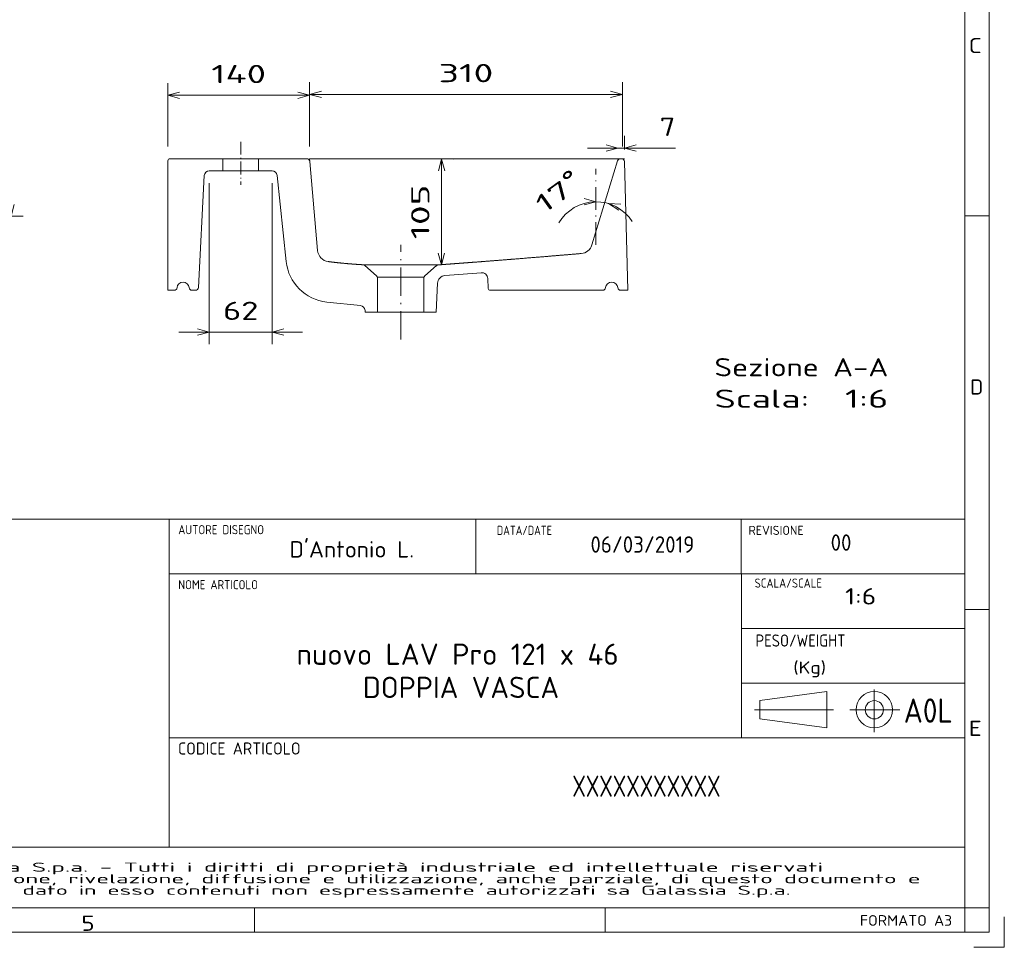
# Model space of a CAD drawing. Extents: x 0 to 420, y 0 to 297.
# Tile 8 of 14: x 258 to 420, y 0 to 153. Entities that reach past the tile are written whole.
import ezdxf
from ezdxf.enums import TextEntityAlignment as Align

# ---------------------------------------------------------------- set-up
doc = ezdxf.new("R2010")
doc.units = 0
doc.linetypes.add('DASHDOT', pattern=[18.5, 12, -3, 0.5, -3])
doc.layers.get('0').update_dxf_attribs({"lineweight": 13})
for name, color, linetype, lineweight in [('1', 7, 'Continuous', 13), ('10', 7, 'Continuous', 13), ('11', 7, 'Continuous', 13), ('2', 7, 'Continuous', 13)]:
    doc.layers.add(name, color=color, linetype=linetype, lineweight=lineweight)
doc.styles.get("Standard").update_dxf_attribs({"font": 'isocp.shx'})
doc.dimstyles.get("Standard").update_dxf_attribs({"dimtxt": 2.5, "dimasz": 2.5, "dimexe": 1.25, "dimexo": 0.625, "dimtad": 1, "dimcen": 2.5, "dimadec": 0, "dimazin": 0, "dimtfac": 1, "dimtmove": 0, "dimatfit": 0, "dimfxl": 0, "dimarcsym": 0})

# ---------------------------------------------------------------- blocks, each defined once
blk = doc.blocks.new('*D')
at = {"color": 7, "lineweight": 5, "ltscale": 0.164717}
blk.add_line((24.27, 237.7), (17.69, 237.7), dxfattribs=at)
at = {"color": 7, "lineweight": 5}
for p, q in [((19.69, 212.45), (19.69, 237.7)), ((126.45, 237.7), (240.1, 237.7)), ((238.1, 216.03), (238.1, 237.7)), ((126.45, 216.03), (240.1, 216.03)), ((168.1, 212.45), (17.69, 212.45)), ((24.74, 156.71), (24.74, 182.26)), ((224.16, 156.71), (224.16, 182.26)), ((24.74, 180.26), (224.16, 180.26)), ((72.95, 169.15), (175.95, 169.15)), ((62.45, 158.71), (12.59, 158.71)), ((14.59, 82.97), (14.59, 158.71)), ((126.45, 158.71), (246.33, 158.71)), ((126.45, 158.71), (233.64, 158.71)), ((224.97, 158.71), (258.46, 158.71)), ((244.33, 135.33), (244.33, 158.71)), ((256.46, 120.37), (256.46, 158.71)), ((55.34, 141.09), (80.5, 149.11)), ((78.75, 146.71), (233.64, 146.71)), ((305.61, 140.26), (282.28, 140.26)), ((357.11, 140.41), (305.61, 140.41)), ((126.45, 135.33), (246.33, 135.33)), ((307.61, 129.82), (329.36, 129.77)), ((289.1, 125.82), (289.1, 99.28)), ((299.44, 125.82), (299.44, 99.28)), ((54.64, 110.12), (76.3, 122.24)), ((80.16, 120.37), (258.46, 120.37)), ((304.44, 101.28), (284.1, 101.28)), ((62.45, 82.97), (12.59, 82.97)), ((114.35, 73.71), (134.56, 73.71)), ((129.56, 73.71), (222.97, 73.71))]:
    blk.add_line(p, q, dxfattribs=at)
at = {"color": 7, "lineweight": 5, "ltscale": 0.466342}
blk.add_line((175.95, 152.5), (175.95, 171.15), dxfattribs=at)
at = {"color": 7, "lineweight": 5, "ltscale": 0.3}
blk.add_line((231.64, 146.71), (231.64, 158.71), dxfattribs=at)
at = {"color": 7, "lineweight": 5, "ltscale": 0.260846}
for p, q in [((282.28, 131.82), (282.28, 142.26)), ((305.61, 131.82), (305.61, 142.26))]:
    blk.add_line(p, q, dxfattribs=at)
at = {"color": 7, "lineweight": 5, "ltscale": 0.264648}
for p, q in [((305.61, 131.82), (305.61, 142.41)), ((357.11, 131.82), (357.11, 142.41))]:
    blk.add_line(p, q, dxfattribs=at)
at = {"color": 7, "lineweight": 5, "ltscale": 0.055905}
blk.add_line((357.46, 131.34), (357.46, 133.57), dxfattribs=at)
at = {"color": 7, "lineweight": 5, "ltscale": 0.361736}
blk.add_line((365.84, 131.57), (351.37, 131.57), dxfattribs=at)
at = {"color": 7, "lineweight": 5, "ltscale": 0.435932}
blk.add_line((327.32, 112.33), (327.36, 129.77), dxfattribs=at)
at = {"color": 7, "lineweight": 5, "ltscale": 0.313314}
for p, q in [((119.35, 84.24), (119.35, 71.71)), ((129.56, 84.24), (129.56, 71.71))]:
    blk.add_line(p, q, dxfattribs=at)
at = {"color": 7, "lineweight": 5, "ltscale": 0.313313}
blk.add_line((129.56, 84.24), (129.56, 71.71), dxfattribs=at)
at = {"color": 7, "lineweight": 5, "ltscale": 0.266271}
blk.add_line((222.97, 82.36), (222.97, 71.71), dxfattribs=at)
at = {"color": 7, "lineweight": 5}
for points in [[(20.2, 235.76), (19.69, 237.7), (19.17, 235.76)], [(238.62, 235.76), (238.1, 237.7), (237.58, 235.76)], [(237.58, 217.96), (238.1, 216.03), (238.62, 217.96)], [(19.17, 214.38), (19.69, 212.45), (20.2, 214.38)], [(26.67, 180.78), (24.74, 180.26), (26.67, 179.74)], [(222.23, 179.74), (224.16, 180.26), (222.23, 180.78)], [(74.89, 169.67), (72.95, 169.15), (74.89, 168.63)], [(174.02, 168.63), (175.95, 169.15), (174.02, 169.67)], [(15.1, 156.77), (14.59, 158.71), (14.07, 156.77)], [(232.16, 156.77), (231.64, 158.71), (231.12, 156.77)], [(244.85, 156.77), (244.33, 158.71), (243.81, 156.77)], [(256.98, 156.77), (256.46, 158.71), (255.94, 156.77)], [(77.42, 148.67), (75.73, 147.59), (77.73, 147.68)], [(231.12, 148.64), (231.64, 146.71), (232.16, 148.64)], [(68.49, 144.74), (70.17, 145.82), (68.18, 145.73)], [(284.21, 140.77), (282.28, 140.26), (284.21, 139.74)], [(303.68, 139.74), (305.61, 140.26), (303.68, 140.77)], [(307.55, 140.93), (305.61, 140.41), (307.55, 139.89)], [(355.18, 139.89), (357.11, 140.41), (355.18, 140.93)], [(243.81, 137.26), (244.33, 135.33), (244.85, 137.26)], [(354.44, 131.05), (356.37, 131.57), (354.44, 132.09)], [(359.39, 132.09), (357.46, 131.57), (359.39, 131.05)], [(327.87, 127.84), (327.36, 129.77), (326.84, 127.84)], [(350.84, 122.21), (352.77, 122.73), (350.84, 123.25)], [(74.87, 120.85), (76.3, 122.24), (74.36, 121.75)], [(255.94, 122.3), (256.46, 120.37), (256.98, 122.3)], [(356.85, 122.35), (354.85, 122.42), (356.55, 121.36)], [(71.04, 119.9), (69.61, 118.5), (71.55, 118.99)], [(326.81, 114.27), (327.32, 112.33), (327.84, 114.27)], [(287.17, 100.76), (289.1, 101.28), (287.17, 101.8)], [(301.38, 101.8), (299.44, 101.28), (301.38, 100.76)], [(14.07, 84.9), (14.59, 82.97), (15.1, 84.9)], [(117.41, 73.19), (119.35, 73.71), (117.41, 74.23)], [(131.49, 74.23), (129.56, 73.71), (131.49, 73.19)], [(131.49, 74.23), (129.56, 73.71), (131.49, 73.19)], [(221.03, 73.19), (222.97, 73.71), (221.03, 74.23)]]:
    blk.add_lwpolyline(points, dxfattribs=at)
blk.add_arc((352.77, 115.62), 7.11, 32.6907, 149.4216, dxfattribs=at)
for s, rotation, p, p2 in [('151.5', 90, (17.69, 217.36), (17.69, 232.78)), ('130', 90, (236.1, 222.36), (236.1, 231.37)), ('72', 90, (229.64, 149.8), (229.64, 155.61)), ('140', 90, (242.33, 142.52), (242.33, 151.52)), ('35', 17.6842, (58.54, 144.21), (64.07, 145.97)), ('%%c', 17.6842, (54.73, 143), (57.59, 143.91)), ('140', 360, (289.44, 142.26), (298.45, 142.26)), ('310', 360, (326.86, 142.41), (335.87, 142.41)), ('230', 90, (254.46, 135.04), (254.46, 144.04)), ('7', 360, (363.24, 133.57), (365.84, 133.57)), ('%%d', 395.6973, (348.57, 124.56), (350.36, 125.84)), ('460', 90, (12.59, 116.33), (12.59, 125.34)), ('105', 449.8657, (325.33, 116.55), (325.35, 125.56)), ('17', 395.6973, (344.21, 120.68), (348.92, 124.07)), ('46', 29.2257, (57.15, 113.82), (62.22, 116.66)), ('%%c', 29.2257, (53.66, 111.87), (56.28, 113.33)), ('62', 360, (291.37, 103.28), (297.18, 103.28))]:
    blk.add_text(s, height=3, rotation=rotation, dxfattribs=at).set_placement(p, p2, align=Align.FIT)
for s, p, p2 in [('1210', (118.35, 182.26), (130.56, 182.26)), ('620', (119.95, 171.15), (128.96, 171.15)), ('60', (121.55, 75.71), (127.36, 75.71)), ('560', (171.76, 75.71), (180.77, 75.71))]:
    blk.add_text(s, height=3, dxfattribs=at).set_placement(p, p2, align=Align.FIT)
blk = doc.blocks.new('BLOCK104')
at = {"layer": '10', "color": 7, "lineweight": 5}
blk.add_text('FORMATO A3', height=1.75, dxfattribs=at).set_placement((396.23, 3.55), (411.41, 3.55), align=Align.FIT)
blk = doc.blocks.new('BLOCK118')
at = {"layer": '10', "color": 7, "lineweight": 5}
blk.add_text('5', height=2.5, dxfattribs=at).set_placement((268.05, 2.71), (270.22, 2.71), align=Align.FIT)
blk = doc.blocks.new('BLOCK119')
at = {"layer": '10', "color": 7, "lineweight": 5}
blk.add_text('E', height=2.5, rotation=0, dxfattribs=at).set_placement((414.13, 34.79), (416.3, 34.79), align=Align.FIT)
blk = doc.blocks.new('BLOCK120')
at = {"layer": '10', "color": 7, "lineweight": 5}
blk.add_text('D', height=2.5, rotation=0, dxfattribs=at).set_placement((414.38, 90.99), (416.54, 90.99), align=Align.FIT)
blk = doc.blocks.new('BLOCK121')
at = {"layer": '10', "color": 7, "lineweight": 5}
blk.add_text('C', height=2.5, rotation=0, dxfattribs=at).set_placement((414.12, 147.19), (416.29, 147.19), align=Align.FIT)
blk = doc.blocks.new('BLOCK124')
at = {"layer": '1', "color": 7, "lineweight": 5, "width": 0.765}
blk.add_text('A0L', height=3.999, dxfattribs=at).set_placement((403.44, 36.97), (411.51, 36.97), align=Align.FIT)
blk = doc.blocks.new('BLOCK125')
at = {"layer": '1', "color": 7, "lineweight": 5, "width": 0.765}
blk.add_text('(Kg)', height=1.999, dxfattribs=at).set_placement((385.26, 45.06), (390.64, 45.06), align=Align.FIT)
blk = doc.blocks.new('BLOCK126')
at = {"layer": '1', "color": 7, "lineweight": 5, "width": 0.765}
blk.add_text('REVISIONE', height=1.499, dxfattribs=at).set_placement((377.89, 67.89), (386.97, 67.89), align=Align.FIT)
blk = doc.blocks.new('BLOCK127')
at = {"layer": '1', "color": 7, "lineweight": 5, "width": 0.765}
blk.add_text('SCALA/SCALE', height=1.499, dxfattribs=at).set_placement((378.89, 59.21), (389.99, 59.21), align=Align.FIT)
blk = doc.blocks.new('BLOCK128')
at = {"layer": '1', "color": 7, "lineweight": 5, "width": 0.765}
blk.add_text('PESO/WEIGHT', height=1.999, dxfattribs=at).set_placement((379.04, 49.5), (393.85, 49.5), align=Align.FIT)
blk = doc.blocks.new('BLOCK129')
at = {"layer": '1', "color": 7, "lineweight": 5, "width": 0.765}
blk.add_text('DATA/DATE', height=1.499, dxfattribs=at).set_placement((336.44, 67.89), (345.53, 67.89), align=Align.FIT)
blk = doc.blocks.new('BLOCK130')
at = {"layer": '1', "color": 7, "lineweight": 5, "width": 0.765}
blk.add_text('CODICE ARTICOLO', height=1.999, dxfattribs=at).set_placement((283.95, 31.73), (304.14, 31.73), align=Align.FIT)
blk = doc.blocks.new('BLOCK131')
at = {"layer": '1', "color": 7, "lineweight": 5, "width": 1.35}
for s, p, p2 in [('COPYRIGHT  Gallassia S.p.a. - Tutti i diritti di proprietà industriale ed intellettuale riservati', (217.31, 12.44), (390.17, 12.44)), ("E' vietata la riproduzione, rivelazione, diffusione e utilizzazione, anche parziale, di questo documento e", (217.31, 10.54), (406.21, 10.54)), ('di ogni informazione o dato in esso contenuti non espressamente autorizzati sa Galassia S.p.a.', (217.31, 8.64), (384.82, 8.64))]:
    blk.add_text(s, height=1.5, dxfattribs=at).set_placement(p, p2, align=Align.FIT)
blk = doc.blocks.new('BLOCK132')
at = {"layer": '1', "color": 7, "lineweight": 5, "width": 0.765}
blk.add_text('AUTORE DISEGNO', height=1.499, dxfattribs=at).set_placement((283.99, 68), (298.12, 68), align=Align.FIT)
blk = doc.blocks.new('BLOCK133')
at = {"layer": '1', "color": 7, "lineweight": 5, "width": 0.765}
blk.add_text('NOME ARTICOLO', height=1.499, dxfattribs=at).set_placement((284, 58.95), (297.12, 58.95), align=Align.FIT)
blk = doc.blocks.new('BLOCK138')
at = {"layer": '2', "color": 7, "lineweight": 5, "width": 0.72}
blk.add_text("D'Antonio L.", height=2.7, dxfattribs=at).set_placement((302.3, 64.16), (322.83, 64.16), align=Align.FIT)
blk = doc.blocks.new('BLOCK139')
at = {"layer": '2', "color": 7, "lineweight": 5, "width": 0.72}
blk.add_text('06/03/2019', height=2.7, dxfattribs=at).set_placement((351.86, 64.96), (368.97, 64.96), align=Align.FIT)
blk = doc.blocks.new('BLOCK140')
at = {"layer": '2', "color": 7, "lineweight": 5, "width": 0.72}
blk.add_text('00', height=2.7, dxfattribs=at).set_placement((391.41, 65.28), (394.83, 65.28), align=Align.FIT)
blk = doc.blocks.new('BLOCK141')
at = {"layer": '2', "color": 7, "lineweight": 5, "width": 0.72}
blk.add_text('1:6', height=2.7, dxfattribs=at).set_placement((393.78, 56.43), (398.91, 56.43), align=Align.FIT)
blk = doc.blocks.new('BLOCK142')
at = {"layer": '2', "color": 7, "lineweight": 5}
for s, p, p2 in [('nuovo LAV Pro 121 x 46', (303.5, 46.5), (356.5, 46.5)), ('     DOPPIA VASCA', (303.5, 41.04), (346.7, 41.04))]:
    blk.add_text(s, height=3.5, dxfattribs=at).set_placement(p, p2, align=Align.FIT)
blk = doc.blocks.new('BLOCK143')
at = {"layer": '2', "color": 7, "lineweight": 5, "width": 0.72}
blk.add_text('XXXXXXXXXXX', height=3.5, dxfattribs=at).set_placement((348.88, 24.78), (373.28, 24.78), align=Align.FIT)
blk = doc.blocks.new('BLOCK152')
at = {"color": 7, "lineweight": 5}
for s, p, p2 in [('Scala:', (-246.07, -540), (-246.07, -633.68)), ('Sezione A-A', (-214.98, -540), (-214.98, -711.75)), ('  1:6', (-246.07, -633.68), (-246.07, -711.75))]:
    blk.add_text(s, height=18, rotation=270, dxfattribs=at).set_placement(p, p2, align=Align.FIT)
blk = doc.blocks.new('BLOCK153')
at = {"color": 7, "lineweight": 5}
for p, q in [((-130, 0), (-2, 0)), ((0, -2), (0, -54.46)), ((-16.74, -35.94), (-127.16, -30.15)), ((0, -89.46), (0, -137.25)), ((-16.48, -107.96), (-101.56, -116.9)), ((-90.76, -147.94), (-2.74, -140.24)), ((-145.12, -190.31), (-141.61, -156.95)), ((-117.94, -207), (-151.5, -207)), ((-151.5, -253), (-117.94, -253)), ((-123.05, -266.39), (-151.5, -265.15)), ((-130, -318.58), (-130, -429.46)), ((-85.23, -418.94), (-2.12, -444.35)), ((-130, -454.4), (-2.92, -451.08))]:
    blk.add_line(p, q, dxfattribs=at)
at = {"color": 7, "lineweight": 5, "ltscale": 0.151393}
blk.add_line((-130, 0), (-130, -6.06), dxfattribs=at)
at = {"color": 7, "lineweight": 5, "ltscale": 0.080221}
blk.add_line((-130, -23.94), (-130, -27.15), dxfattribs=at)
at = {"color": 7, "lineweight": 5, "ltscale": 0.338191}
for p, q in [((-12, -40.93), (-12, -54.46)), ((-12, -89.46), (-12, -102.98))]:
    blk.add_line(p, q, dxfattribs=at)
at = {"color": 7, "lineweight": 5, "ltscale": 0.3}
for p, q in [((0, -54.46), (-12, -54.46)), ((0, -89.46), (-12, -89.46))]:
    blk.add_line(p, q, dxfattribs=at)
at = {"color": 7, "lineweight": 5, "ltscale": 0.384782}
blk.add_line((-115.69, -205.99), (-105.5, -194.46), dxfattribs=at)
at = {"color": 7, "lineweight": 5, "ltscale": 0.040717}
blk.add_line((-149.87, -194.78), (-151.5, -194.85), dxfattribs=at)
at = {"color": 7, "lineweight": 5, "ltscale": 0.30375}
for p, q in [((-151.5, -194.85), (-151.5, -207)), ((-151.5, -265.15), (-151.5, -253))]:
    blk.add_line(p, q, dxfattribs=at)
at = {"color": 7, "lineweight": 5, "ltscale": 0.378404}
blk.add_line((-115.69, -254.01), (-105.66, -265.35), dxfattribs=at)
at = {"color": 7, "lineweight": 5, "ltscale": 3.8744e-05}
blk.add_line((-123.05, -266.39), (-123.05, -266.39), dxfattribs=at)
at = {"color": 7, "lineweight": 5, "ltscale": 0.246836}
blk.add_line((-118.24, -316.07), (-128.1, -316.59), dxfattribs=at)
at = {"color": 7, "lineweight": 5, "ltscale": 5.97036e-05}
blk.add_line((-85.23, -418.94), (-85.23, -418.94), dxfattribs=at)
at = {"color": 7, "lineweight": 5, "ltscale": 0.176393}
blk.add_line((-130, -447.35), (-130, -454.4), dxfattribs=at)
at = {"color": 7, "lineweight": 5, "ltscale": 0.021441}
blk.add_line((0, -447.22), (0, -448.08), dxfattribs=at)
at = {"color": 7, "lineweight": 5}
for centre, radius, start, end in [((-127, -6.06), 3, 179.9998, 263.6211), ((-128, -15), 6, 0.00013, 83.62054), ((-2, -2), 2, 359.99999, 90), ((-128, -15), 6, 276.3795, 359.99991), ((-127, -23.94), 3, 96.3789, 180.0002), ((-127, -27.15), 3, 179.99999, 267), ((-17, -40.93), 5, 360, 87.00001), ((-17, -102.98), 5, 276.00013, 359.9999), ((-96.86, -161.65), 45, 96.00006, 173.99996), ((-3, -137.25), 3, 274.99952, 0.0002), ((-89.71, -159.89), 12, 94.99999, 172.59902), ((-150.09, -189.78), 5, 272.5, 354), ((-107.74, -192.47), 3, 318.50022, 356.83042), ((-117.94, -204), 3, 270.00007, 318.49996), ((-117.94, -256), 3, 41.50004, 89.99994), ((-123.4, -274.38), 8, 4.55489, 87.48908), ((-107.91, -267.34), 3, 4.51462, 41.4998), ((138324.23, 10704.99), 138874.3, 184.5342612, 184.5491003), ((-118.56, -310.08), 6, 273.00222, 4.54852), ((-128, -318.58), 2, 92.99999, 180), ((-81.72, -407.45), 12.01, 184.71003, 253.0002), ((-127, -429.46), 3, 179.9998, 263.6211), ((-128, -438.4), 6, 0.00009, 83.6205), ((-127, -447.35), 3, 96.3789, 180.0002), ((-128, -438.4), 6, 276.37946, 359.99987), ((-3, -447.22), 3, 359.99985, 73.00035), ((-3, -448.08), 3, 271.49999, 0)]:
    blk.add_arc(centre, radius, start, end, dxfattribs=at)
for points, knots in [([(-104.75, -192.64), (-104.73, -192.27), (-104.71, -191.9), (-104.69, -191.54), (-104.65, -190.96), (-104.62, -190.38), (-104.6, -190.17), (-104.58, -189.75), (-104.55, -189.33), (-104.54, -189.12), (-104.51, -188.7), (-104.49, -188.28), (-104.47, -188.08), (-104.45, -187.66), (-104.42, -187.24), (-104.41, -187.03), (-104.17, -183.51), (-103.9, -180), (-103.62, -176.69), (-103.09, -171.02), (-102.48, -165.41), (-102.21, -163.06), (-101.92, -160.7), (-101.61, -158.35)], [11.806546, 11.806546, 11.806546, 11.806546, 11.806546, 11.806546, 15.10087, 15.10087, 15.10087, 16.983336, 16.983336, 16.983336, 18.865803, 18.865803, 18.865803, 20.74827, 20.74827, 20.74827, 22.630737, 22.630737, 22.630737, 52.548025, 52.548025, 52.548025, 74.700586, 74.700586, 74.700586, 74.700586, 74.700586, 74.700586]), ([(-93.69, -408.44), (-94.62, -397.14), (-95.56, -385.83), (-96.51, -374.53), (-97.91, -357.6), (-99.28, -340.67), (-99.74, -334.89), (-100.63, -323.61), (-101.51, -312.34), (-101.94, -306.68), (-102.59, -298.12), (-103.23, -289.57), (-103.41, -287.03), (-103.84, -281.3), (-104.27, -275.58), (-104.48, -272.75), (-104.7, -269.93), (-104.92, -267.1)], [0, 0, 0, 0, 0, 0, 80.212769, 80.212769, 80.212769, 120.088213, 120.088213, 120.088213, 160.194641, 160.194641, 160.194641, 180.772097, 180.772097, 180.772097, 200.810078, 200.810078, 200.810078, 200.810078, 200.810078, 200.810078])]:
    blk.add_open_spline(points, degree=5, knots=knots, dxfattribs=at)

msp = doc.modelspace()

# ---------------------------------------------------------------- linework, layer by layer
at = {"color": 7, "linetype": 'DASHDOT', "lineweight": 5, "ltscale": 0.176886}
msp.add_line((294.2731, 132.6209), (294.2731, 125.5454), dxfattribs=at)
at = {"color": 7, "lineweight": 5, "ltscale": 0.145833}
for p, q in [((291.3564, 129.8229), (297.1898, 129.8229)), ((291.3564, 127.8229), (297.1898, 127.8229))]:
    msp.add_line(p, q, dxfattribs=at)
at = {"color": 7, "lineweight": 5, "ltscale": 0.011454}
msp.add_line((305.6536, 129.3665), (305.6136, 129.8229), dxfattribs=at)
at = {"color": 7, "lineweight": 5}
for p, q in [((305.6136, 129.8229), (357.4836, 129.8229)), ((6.5, 6.5), (413.5, 6.5)), ((386.5, 2.5137), (413.5, 2.5137))]:
    msp.add_line(p, q, dxfattribs=at)
at = {"color": 7, "lineweight": 5, "ltscale": 0.008312}
msp.add_line((356.6028, 129.8229), (356.3734, 129.5823), dxfattribs=at)
at = {"color": 7, "linetype": 'DASHDOT', "lineweight": 5, "ltscale": 0.312803}
msp.add_line((352.7717, 115.6212), (352.7717, 128.1333), dxfattribs=at)
at = {"color": 7, "lineweight": 5, "ltscale": 0.258564}
msp.add_line((299.4444, 127.8229), (289.1018, 127.8229), dxfattribs=at)
at = {"color": 7, "linetype": 'DASHDOT', "lineweight": 5, "ltscale": 0.38974}
msp.add_line((320.6137, 100.0455), (320.6137, 115.6351), dxfattribs=at)
at = {"color": 7, "lineweight": 5, "ltscale": 0.310273}
msp.add_line((314.3867, 112.3651), (326.7976, 112.336), dxfattribs=at)
at = {"color": 7, "lineweight": 5, "ltscale": 0.192974}
msp.add_line((316.7542, 110.3257), (324.4731, 110.3257), dxfattribs=at)
at = {"color": 7, "lineweight": 5, "ltscale": 0.191667}
msp.add_line((316.7803, 104.5729), (324.447, 104.5729), dxfattribs=at)
at = {"layer": '1', "color": 7, "lineweight": 5}
for p, q in [((413.5, 83.4984), (413.5, 6.5)), ((413.5, 70.4987), (214.5, 70.4987)), ((282.5029, 70.4987), (282.5029, 16.4999)), ((413.5, 61.4989), (282.5029, 61.4989)), ((376.7167, 61.4989), (376.7167, 34.4995)), ((413.5, 52.4991), (376.7167, 52.4991)), ((413.5, 43.4993), (376.7167, 43.4993)), ((413.5, 34.4995), (282.5029, 34.4995)), ((214.5, 16.4999), (413.5, 16.4999)), ((214.5, 6.5), (413.5, 6.5))]:
    msp.add_line(p, q, dxfattribs=at)
at = {"layer": '1', "color": 7, "lineweight": 5, "ltscale": 0.224995}
for p, q in [((332.9745, 70.4987), (332.9745, 61.4989)), ((376.6833, 70.4987), (376.6833, 61.4989))]:
    msp.add_line(p, q, dxfattribs=at)
at = {"layer": '1', "color": 7, "lineweight": 5, "ltscale": 0.176883}
msp.add_line((398.5991, 42.4644), (398.5991, 35.3891), dxfattribs=at)
at = {"layer": '1', "color": 7, "lineweight": 5, "ltscale": 0.277539}
for p, q in [((379.7546, 40.6038), (390.7544, 42.1038)), ((379.7546, 37.6039), (390.7544, 36.1039))]:
    msp.add_line(p, q, dxfattribs=at)
at = {"layer": '1', "color": 7, "lineweight": 5, "ltscale": 0.074998}
msp.add_line((379.7546, 40.6038), (379.7546, 37.6039), dxfattribs=at)
at = {"layer": '1', "color": 7, "lineweight": 5, "ltscale": 0.149997}
msp.add_line((390.7544, 42.1038), (390.7544, 36.1039), dxfattribs=at)
at = {"layer": '1', "color": 7, "lineweight": 5, "ltscale": 0.325618}
msp.add_line((378.8597, 39.1038), (391.8844, 39.1038), dxfattribs=at)
at = {"layer": '1', "color": 7, "lineweight": 5, "ltscale": 0.205623}
msp.add_line((394.5534, 39.1038), (402.7783, 39.1038), dxfattribs=at)
at = {"layer": '1', "color": 7, "lineweight": 5}
for radius in [2.9999, 1.5]:
    msp.add_circle((398.5991, 39.1038), radius, dxfattribs=at)
at = {"layer": '10', "color": 7, "lineweight": 5}
for p, q in [((417.5, 294.5), (417.5, 2.5)), ((413.5, 290.5), (413.5, 2.5)), ((413.5, 290.5), (413.5, 6.5)), ((417.5, 2.5), (2.5, 2.5))]:
    msp.add_line(p, q, dxfattribs=at)
at = {"layer": '10', "color": 7, "lineweight": 5, "ltscale": 0.1}
for p, q in [((413.5, 120.4), (417.5, 120.4)), ((413.5, 55.6143), (417.5, 55.6143)), ((413.5, 55.6143), (417.5, 55.6143)), ((296.5714, 2.5), (296.5714, 6.5)), ((354.2857, 2.5), (354.2857, 6.5)), ((413.5, 2.5), (413.5, 6.5)), ((413.5, 6.5), (417.5, 6.5)), ((413.5, 2.5), (417.5, 2.5))]:
    msp.add_line(p, q, dxfattribs=at)
at = {"layer": '10', "color": 7, "lineweight": 5, "ltscale": 0.125}
for p, q in [((420, 0), (420, 5)), ((415, 0), (420, 0))]:
    msp.add_line(p, q, dxfattribs=at)
at = {"layer": '11', "color": 7, "lineweight": 5}
msp.add_line((413.5, 2.5), (382.5, 2.5), dxfattribs=at)

# ---------------------------------------------------------------- block references
at = {"lineweight": 0, "xscale": 0.1666666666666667, "yscale": 0.1666666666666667, "zscale": 0.1666666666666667, "rotation": 90.0000000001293}
for name in ['BLOCK153', 'BLOCK152']:
    msp.add_blockref(name, (282.2803, 129.8229), dxfattribs=at)
at = {"layer": '1', "lineweight": 0}
for name in ['BLOCK132', 'BLOCK129', 'BLOCK126', 'BLOCK133', 'BLOCK127', 'BLOCK128', 'BLOCK125', 'BLOCK124', 'BLOCK130', 'BLOCK131']:
    msp.add_blockref(name, (0, 0), dxfattribs=at)
at = {"layer": '10', "lineweight": 0}
for name in ['BLOCK121', 'BLOCK120', 'BLOCK119', 'BLOCK118', 'BLOCK104']:
    msp.add_blockref(name, (0, 0), dxfattribs=at)
at = {"layer": '2', "lineweight": 0}
for name in ['BLOCK138', 'BLOCK139', 'BLOCK140', 'BLOCK141', 'BLOCK142', 'BLOCK143']:
    msp.add_blockref(name, (0, 0), dxfattribs=at)

# ---------------------------------------------------------------- dimensions: what is measured, and where the dimension line sits
at = {"color": 0, "lineweight": 0}
for base, p1, p2, angle, text, middle, dimtype in [((24.7423, 180.2598), (224.1649, 154.7052), (24.7423, 154.7052), 180, '1210', (124.4536, 180.2598), 161), ((14.5872, 158.7052), (64.4536, 82.9712), (64.4536, 158.7052), 90, '460', (14.5872, 120.8382), 161), ((72.9536, 169.1506), (175.9536, 150.4969), (72.9536, 168.9267), 179.999046, '620', (124.4536, 169.1506), 160), ((129.5618, 73.708), (119.3455, 86.2406), (129.5618, 86.2406), 0, '60', (124.4536, 73.708), 161), ((357.1137, 140.4089), (305.6137, 129.8229), (357.1137, 129.8229), 0, '310', (331.3637, 140.4089), 161)]:
    dim = msp.add_linear_dim(base=base, p1=p1, p2=p2, angle=angle, text=text, dimstyle='Standard', override={"dimlfac": 6}, dxfattribs=at)
    dim.commit()
    dim.dimension.update_dxf_attribs({"geometry": '*D', "text_midpoint": middle, "dimtype": dimtype})
for base, p1, p2, angle, middle, dimtype in [((244.3284, 135.332), (124.4536, 158.7052), (124.4536, 135.332), 269.998569, (244.3284, 147.0186), 160), ((256.4583, 158.7052), (78.1563, 120.3719), (222.9666, 158.7052), 89.999523, (256.4583, 139.5386), 160), ((231.6385, 158.7052), (76.7453, 146.7052), (124.4536, 158.7052), 89.999523, (231.6385, 152.7052), 160), ((129.5618, 73.708), (222.9666, 84.3589), (129.5618, 86.2406), 179.999046, (176.2642, 73.708), 160), ((238.0977, 237.6954), (124.4536, 216.0288), (124.4536, 237.6954), 90, (238.0977, 226.8621), 161), ((19.6853, 212.4454), (26.2739, 237.6954), (170.0953, 212.4454), 269.998569, (19.6853, 225.0704), 160), ((282.2803, 140.2568), (305.6136, 129.8229), (282.2803, 129.8229), 180, (293.947, 140.2568), 161), ((299.4444, 101.2785), (289.1018, 127.8229), (299.4444, 127.8229), 0, (294.2731, 101.2785), 161), ((327.3191, 112.3347), (305.6137, 129.8229), (326.7976, 112.336), 269.864229, (327.3395, 121.0534), 160), ((357.4597, 131.5722), (356.3734, 129.5823), (357.4597, 129.336), 359.998092, (364.5417, 131.5722), 160)]:
    dim = msp.add_linear_dim(base=base, p1=p1, p2=p2, angle=angle, dimstyle='Standard', override={"dimlfac": 6}, dxfattribs=at)
    dim.commit()
    dim.dimension.update_dxf_attribs({"geometry": '*D', "text_midpoint": middle, "dimtype": dimtype})
for p1, p2, middle in [((76.299, 122.2435), (69.6083, 118.5003), (58.9156, 112.518)), ((75.7325, 147.5912), (70.1748, 145.8192), (60.0116, 142.5788))]:
    dim = msp.add_diameter_dim_2p(p1=p1, p2=p2, dimstyle='Standard', override={"dimlfac": 6}, dxfattribs=at)
    dim.commit()
    dim.dimension.update_dxf_attribs({"geometry": '*D', "text_midpoint": middle, "dimtype": 163})
dim = msp.add_angular_dim_2l(base=(354.1684, 122.5896), line1=((352.2523, 113.9221), (352.7718, 115.6215)), line2=((352.7717, 115.6212), (352.7717, 128.1333)), dimstyle='Standard', dxfattribs=at)
dim.commit()
dim.dimension.update_dxf_attribs({"geometry": '*D', "text_midpoint": (348.6248, 121.3929), "dimtype": 162})

doc.saveas('drawing.dxf')
